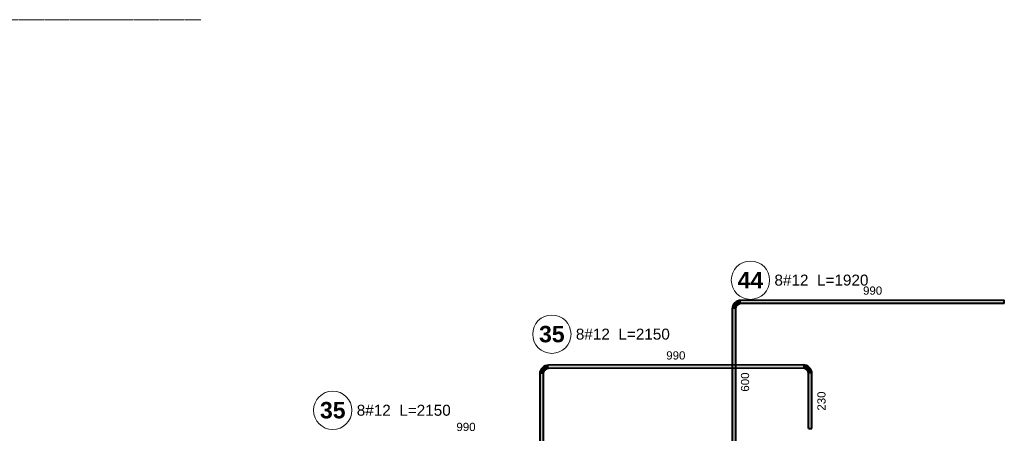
# Model space of a CAD drawing. Extents: x 40861 to 114399, y -71497 to -5875.
# Tile 28 of 45: x 91667 to 95263, y -29172 to -27663. Entities that reach past the tile are written whole.
import ezdxf

# ---------------------------------------------------------------- set-up
doc = ezdxf.new("R2010")
doc.units = 0
doc.header["$LTSCALE"] = 10
doc.header["$MEASUREMENT"] = 0
doc.linetypes.add('HIDDEN', pattern=[0.375, 0.25, -0.125])
doc.layers.add('P-Przerywana', color=13, linetype='HIDDEN', lineweight=9)
doc.layers.add('RCAD_pręt wyrzucony', color=130, linetype='Continuous')
doc.styles.add('style1', font='arial.ttf')
doc.styles.add('style3', font='arialbd.ttf')

msp = doc.modelspace()

# ---------------------------------------------------------------- hatches: boundary and pattern name
at = {"layer": 'RCAD_pręt wyrzucony', "lineweight": 40}
h = msp.add_hatch(color=4, dxfattribs=at)
edge = h.paths.add_edge_path(flags=0)
edge.add_line((94301.46242, -28687.23509), (94301.47478, -28699.23508))
edge.add_arc((94301.49538, -28719.23507), 20, -269.94099559, -180)
edge.add_line((94281.49538, -28719.23507), (94269.49538, -28719.23507))
edge.add_arc((94301.49538, -28719.23507), 32, 90.05900441, 180, ccw=False)
for points in [[(95263.2002, -28686.24467), (95263.21256, -28698.24467), (94301.47478, -28699.23508), (94301.46242, -28687.23509)], [(94269.49538, -28719.23507), (94281.49538, -28719.23507), (94281.49538, -29251.71367), (94269.49538, -29251.71367)], [(94528.45285, -28922.91545), (94528.46521, -28934.91545), (93598.72742, -28935.87291), (93598.71506, -28923.87292)], [(93566.74802, -28955.8729), (93578.74802, -28955.8729), (93578.74802, -29488.35149), (93566.74802, -29488.35149)], [(94560.69175, -29154.88237), (94548.69176, -29154.89473), (94548.4858, -28954.89484), (94560.48579, -28954.88248)]]:
    msp.add_hatch(color=4, dxfattribs=at).paths.add_polyline_path(points, flags=0)
h = msp.add_hatch(color=4, dxfattribs=at)
edge = h.paths.add_edge_path(flags=0)
edge.add_line((93598.71506, -28923.87292), (93598.72742, -28935.87291))
edge.add_arc((93598.74802, -28955.8729), 20, -269.94099559, -180)
edge.add_line((93578.74802, -28955.8729), (93566.74802, -28955.8729))
edge.add_arc((93598.74802, -28955.8729), 32, 90.05900441, 180, ccw=False)
h = msp.add_hatch(color=4, dxfattribs=at)
edge = h.paths.add_edge_path(flags=0)
edge.add_line((94560.48579, -28954.88248), (94548.4858, -28954.89484))
edge.add_arc((94528.48581, -28954.91543), 20, 0.05900441, 90.05900441)
edge.add_line((94528.46521, -28934.91545), (94528.45285, -28922.91545))
edge.add_arc((94528.48581, -28954.91543), 32, 360.05900441, 450.05900441, ccw=False)

# ---------------------------------------------------------------- linework, layer by layer
at = {"layer": 'P-Przerywana', "color": 84, "true_color": 0x269900}
msp.add_lwpolyline([(85416.03012, -27663.07809), (92328.74237, -27663.07809)], dxfattribs=at)
at = {"layer": 'RCAD_pręt wyrzucony', "color": 4, "lineweight": 40}
for p, q in [((95263.2002, -28686.24467), (94301.46242, -28687.23509)), ((95263.21256, -28698.24467), (95263.2002, -28686.24467)), ((94269.49538, -28719.23507), (94269.49538, -29251.71367)), ((94281.49538, -28719.23507), (94281.49538, -29251.71367)), ((95263.21256, -28698.24467), (94301.47478, -28699.23508)), ((94528.45285, -28922.91545), (93598.71506, -28923.87292)), ((94528.46521, -28934.91545), (93598.72742, -28935.87291)), ((93566.74802, -28955.8729), (93566.74802, -29488.35149)), ((93578.74802, -28955.8729), (93578.74802, -29488.35149)), ((94548.69176, -29154.89473), (94548.4858, -28954.89484)), ((94560.69175, -29154.88237), (94560.48579, -28954.88248)), ((94548.69176, -29154.89473), (94560.69175, -29154.88237))]:
    msp.add_line(p, q, dxfattribs=at)
at = {"layer": 'RCAD_pręt wyrzucony', "color": 8, "lineweight": 0}
for centre in [(94336.13407, -28613.6179), (93610.79688, -28810.74856), (92810.6493, -29088.55197)]:
    msp.add_circle(centre, 70, dxfattribs=at)
at = {"layer": 'RCAD_pręt wyrzucony', "color": 4, "lineweight": 40}
for centre, radius, start, end in [((94301.49538, -28719.23507), 32, 90.05900441, 180), ((94301.49538, -28719.23507), 20, 90.05900441, 180), ((93598.74802, -28955.8729), 32, 90.05900441, 180), ((93598.74802, -28955.8729), 20, 90.05900441, 180), ((94528.48581, -28954.91543), 32, 0.05900441, 90.05900441), ((94528.48581, -28954.91543), 20, 0.05900441, 90.05900441)]:
    msp.add_arc(centre, radius, start, end, dxfattribs=at)

# ---------------------------------------------------------------- texts
at = {"layer": 'RCAD_pręt wyrzucony', "color": 1, "lineweight": 40, "char_height": 60, "attachment_point": 5, "style": 'style3'}
for s, insert in [('44', (94336.13407, -28613.6179)), ('35', (93610.79688, -28810.74856)), ('35', (92810.6493, -29088.55197))]:
    msp.add_mtext(s, dxfattribs=dict(at, insert=insert))
at = {"layer": 'RCAD_pręt wyrzucony', "color": 2, "lineweight": 40, "char_height": 40, "attachment_point": 5, "style": 'style1'}
for s, insert in [('8#12  L=1920', (94595.35645, -28613.6179)), ('8#12  L=2150', (93870.01926, -28810.74856)), ('8#12  L=2150', (93069.87167, -29088.55197))]:
    msp.add_mtext(s, dxfattribs=dict(at, insert=insert))
at = {"layer": 'RCAD_pręt wyrzucony', "color": 1, "lineweight": 40, "char_height": 30, "attachment_point": 5, "style": 'style1'}
for s, insert, rotation in [('990', (94782.29527, -28651.7399), 0.05900441), ('990', (94063.54791, -28888.3942), 0.05900441), ('600', (94316.49538, -28985.47437), 90), ('230', (94595.58875, -29054.84638), 90.05900441), ('990', (93297.28471, -29149.26577), 0.05900441)]:
    msp.add_mtext(s, dxfattribs=dict(at, insert=insert, rotation=rotation))

doc.saveas('drawing.dxf')
